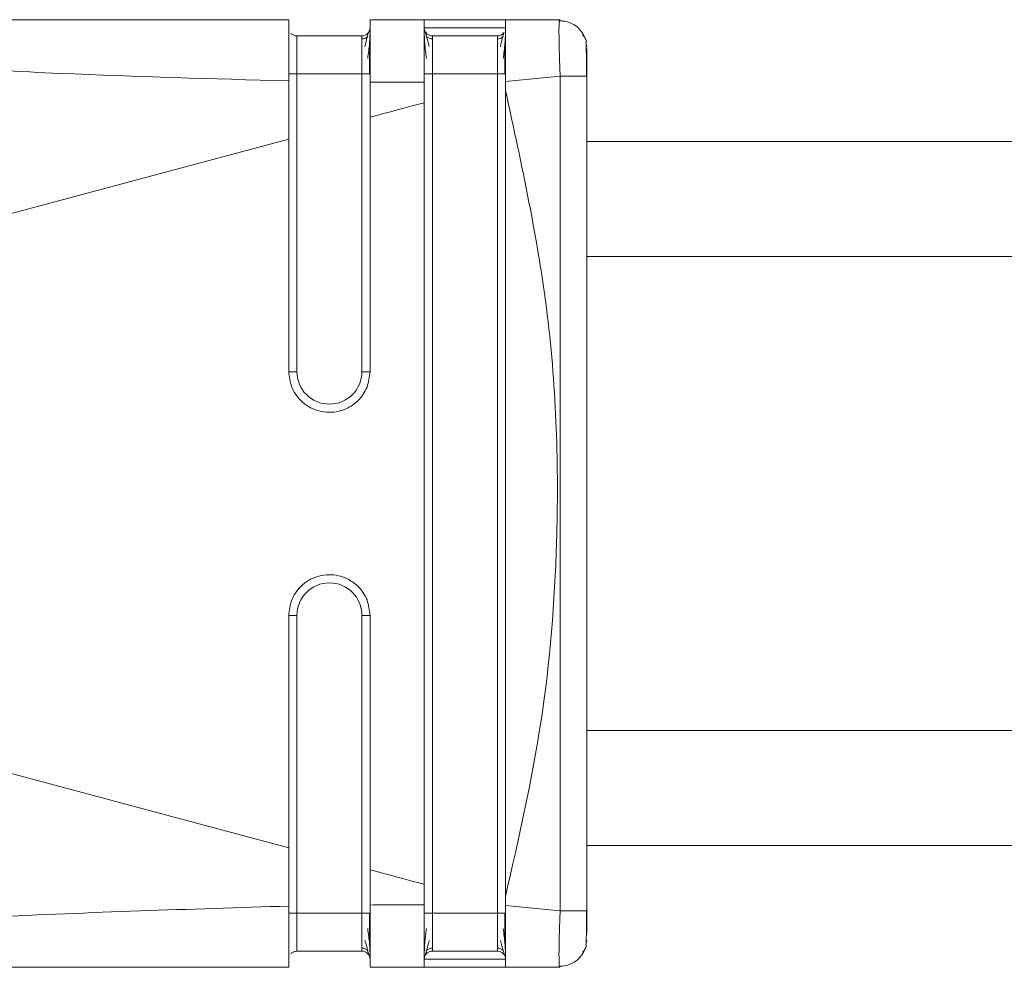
# Model space of a CAD drawing. Header units: millimetres. Extents: x -445 to 1924, y -59 to 420.
# Tile 3 of 40: x -193 to -175, y -48 to -30. Entities that reach past the tile are written whole.
import ezdxf

# ---------------------------------------------------------------- set-up
doc = ezdxf.new("R2010")
doc.units = ezdxf.units.MM

# ---------------------------------------------------------------- blocks, each defined once
blk = doc.blocks.new('Drawing View3')
at = {"color": 7, "linetype": 'Continuous', "lineweight": 18}
for p, q in [((-5.5, 15.25), (-20.695, 15.25)), ((-3, 15.25), (-4, 15.25)), ((-1.5, 15.25), (-3, 15.25)), ((-1.5, 15.1), (-3, 15.1)), ((-0.5, 15.25), (-1.5, 15.25)), ((-0.5, 15.25), (-0.505, 15.21)), ((-4.15, 14.95), (-5.35, 14.95)), ((-1.65, 14.95), (-2.85, 14.95)), ((0, 14.75), (-0.018, 14.843)), ((-0.009, 14.724), (-0.009, 14.795)), ((-5.35, 14.25), (-5.35, 8.75)), ((-4.15, 14.25), (-5.35, 14.25)), ((-4.15, 8.75), (-4.15, 14.25)), ((-2.85, 14.25), (-2.85, -1.25)), ((-1.65, 14.25), (-2.85, 14.25)), ((-1.65, -1.25), (-1.65, 14.25)), ((-0.491, 14.205), (-1.5, 14.111)), ((-0.491, 14.205), (-0.491, -1.205)), ((0, 14.205), (-0.017, 14.205)), ((0, 14.205), (0, -1.205)), ((-5.5, 13.046), (-5.5, 14.119)), ((-1.5, 14.111), (-1.5, 13.943)), ((71.41, 13), (0, 13)), ((71.41, 10.875), (0, 10.875)), ((-5.5, 8.75), (-5.35, 8.75)), ((-4, 8.75), (-4.15, 8.75)), ((-5.5, 4.25), (-5.35, 4.25)), ((-5.35, 4.25), (-5.35, -1.25)), ((-4.15, -1.25), (-4.15, 4.25)), ((-4, 4.25), (-4.15, 4.25)), ((71.41, 2.125), (0, 2.125)), ((0, 0), (71.41, 0)), ((-1.5, -0.942), (-1.5, -1.111)), ((-4.15, -1.25), (-5.35, -1.25)), ((-4, -1.25), (-4.15, -1.25)), ((-1.65, -1.25), (-2.85, -1.25)), ((-1.5, -1.25), (-1.65, -1.25)), ((-0.491, -1.205), (-1.5, -1.111)), ((0, -1.75), (-0.018, -1.843)), ((-4.15, -1.95), (-5.35, -1.95)), ((-1.65, -1.95), (-2.85, -1.95)), ((-3, -2.023), (-3, -2.036)), ((-3, -2.1), (-1.5, -2.1)), ((-5.5, -2.25), (-20.695, -2.25)), ((-3, -2.25), (-4, -2.25)), ((-3, -2.25), (-1.5, -2.25)), ((-0.5, -2.25), (-1.5, -2.25)), ((-0.506, -2.23), (-0.5, -2.25))]:
    blk.add_line(p, q, dxfattribs=at)
at = {"color": 7, "linetype": 'Continuous', "lineweight": 18, "flags": 128}
for points in [[(-4, 14.25), (-4.003, 14.25), (-4.011, 14.25), (-4.025, 14.25), (-4.044, 14.25), (-4.067, 14.25), (-4.093, 14.25), (-4.121, 14.25), (-4.15, 14.25)], [(-1.5, 14.25), (-1.503, 14.25), (-1.511, 14.25), (-1.525, 14.25), (-1.544, 14.25), (-1.567, 14.25), (-1.593, 14.25), (-1.621, 14.25), (-1.65, 14.25)], [(-4, 13.449), (-3.875, 13.482), (-3.75, 13.516), (-3.625, 13.549), (-3.5, 13.583), (-3.375, 13.616), (-3.25, 13.65), (-3.125, 13.683), (-3, 13.717)], [(-26.073, 7.514), (-23.567, 8.19), (-21.038, 8.871), (-18.487, 9.557), (-15.917, 10.249), (-13.331, 10.944), (-10.731, 11.642), (-8.119, 12.343), (-5.5, 13.046)], [(-26.073, 5.486), (-23.567, 4.81), (-21.038, 4.129), (-18.487, 3.443), (-15.917, 2.751), (-13.331, 2.056), (-10.731, 1.358), (-8.119, 0.657), (-5.5, -0.046)], [(-4, -0.449), (-3.875, -0.482), (-3.75, -0.516), (-3.625, -0.549), (-3.5, -0.583), (-3.375, -0.616), (-3.25, -0.65), (-3.125, -0.683), (-3, -0.717)]]:
    blk.add_lwpolyline(points, dxfattribs=at)
at = {"color": 7, "linetype": 'Continuous', "lineweight": 18}
for centre, radius, start, end in [((-4.15, 15.1), 0.15, 270, 0), ((-1.65, 15.1), 0.15, 270, 320.6906), ((-4.75, 8.75), 0.6, 180, 0), ((-4.75, 4.25), 0.6, 0, 180), ((-4.15, -2.1), 0.15, 359.9966, 90), ((-1.65, -2.1), 0.15, 22.9533, 90)]:
    blk.add_arc(centre, radius, start, end, dxfattribs=at)
for points, knots in [([(-20.695, 15.25), (-21.221, 15.249), (-21.858, 15.247), (-22.538, 15.215), (-22.719, 15.2), (-22.796, 15.188), (-22.823, 15.181), (-22.839, 15.175), (-22.848, 15.168), (-22.844, 15.159), (-22.823, 15.15), (-22.785, 15.139), (-22.691, 15.121), (-22.493, 15.095), (-22.007, 15.046), (-21.037, 14.969), (-19.322, 14.846), (-16.962, 14.683), (-13.662, 14.467), (-9.809, 14.241), (-6.907, 14.159), (-5.5, 14.119)], [0, 0, 0, 0, 0.0796332, 0.0964156, 0.1065059, 0.1089894, 0.110947, 0.1125346, 0.113904, 0.1158361, 0.1179721, 0.1206669, 0.1243532, 0.1359547, 0.1535702, 0.2023597, 0.286651, 0.4171763, 0.5625189, 0.7877925, 1, 1, 1, 1]), ([(-5.5, 14.922), (-5.5, 15.015), (-5.5, 15.204), (-5.5, 15.235), (-5.5, 15.25)], [0, 0, 0, 0, 0.489706, 1, 1, 1, 1]), ([(-4, 14.099), (-4, 14.254), (-4, 14.567), (-4, 14.942), (-4, 15.2), (-4, 15.233), (-4, 15.25)], [0, 0, 0, 0, 0.249034, 0.499186, 0.749184, 1, 1, 1, 1]), ([(-3, 14.096), (-3, 14.255), (-3, 14.564), (-3, 14.937), (-3, 15.198), (-3, 15.233), (-3, 15.25)], [0, 0, 0, 0, 0.256857, 0.499427, 0.744777, 1, 1, 1, 1]), ([(-3, 15.1), (-3, 15.085), (-3, 15.055), (-3, 14.87), (-3, 14.676), (-3, 14.479), (-3, 14.33), (-3, 14.25)], [0, 0, 0, 0, 0.276095, 0.522512, 0.663133, 0.820821, 1, 1, 1, 1]), ([(-1.5, 14.111), (-1.5, 14.261), (-1.5, 14.561), (-1.5, 14.934), (-1.5, 15.204), (-1.5, 15.235), (-1.5, 15.25)], [0, 0, 0, 0, 0.2502548, 0.5000928, 0.7497763, 1, 1, 1, 1]), ([(-0.035, 14.92), (-0.059, 14.967), (-0.107, 15.06), (-0.23, 15.161), (-0.371, 15.223), (-0.47, 15.228), (-0.518, 15.23)], [0, 0, 0, 0, 0.25578, 0.515825, 0.767388, 1, 1, 1, 1]), ([(-0.505, 15.21), (-0.507, 15.2), (-0.513, 15.171), (-0.514, 14.959), (-0.508, 14.68), (-0.5, 14.418), (-0.494, 14.276), (-0.491, 14.205)], [0, 0, 0, 0, 0.1494708, 0.4291112, 0.7042795, 0.8497025, 1, 1, 1, 1]), ([(-0.035, 14.921), (-0.059, 14.967), (-0.107, 15.06), (-0.23, 15.161), (-0.364, 15.221), (-0.455, 15.226), (-0.495, 15.228)], [0, 0, 0, 0, 0.265791, 0.536014, 0.797424, 1, 1, 1, 1]), ([(-5.5, 14.119), (-5.5, 14.277), (-5.5, 14.587), (-5.5, 14.811), (-5.5, 14.922)], [0, 0, 0, 0, 0.509411, 1, 1, 1, 1]), ([(-5.459, 14.998), (-5.458, 14.996), (-5.446, 14.979), (-5.408, 14.958), (-5.369, 14.953), (-5.35, 14.95)], [0, 0, 0, 0, 0.037062, 0.518531, 1, 1, 1, 1]), ([(-5.35, 14.95), (-5.35, 14.94), (-5.35, 14.919), (-5.35, 14.757), (-5.35, 14.526), (-5.35, 14.342), (-5.35, 14.25)], [0, 0, 0, 0, 0.250154, 0.499436, 0.749043, 1, 1, 1, 1]), ([(-4.15, 14.25), (-4.15, 14.342), (-4.15, 14.526), (-4.15, 14.757), (-4.15, 14.919), (-4.15, 14.94), (-4.15, 14.95)], [0, 0, 0, 0, 0.250957, 0.500564, 0.749846, 1, 1, 1, 1]), ([(-4.043, 14.937), (-4.051, 14.931), (-4.066, 14.918), (-4.094, 14.905), (-4.122, 14.898), (-4.141, 14.897), (-4.15, 14.896)], [0, 0, 0, 0, 0.262688, 0.519982, 0.767001, 1, 1, 1, 1]), ([(-4.024, 15.019), (-4.028, 15.01), (-4.037, 14.991), (-4.06, 14.914), (-4.081, 14.816), (-4.094, 14.75)], [0, 0, 0, 0, 0.258386, 0.511098, 1, 1, 1, 1]), ([(-4.043, 14.533), (-4.036, 14.581), (-4.022, 14.679), (-4.009, 14.815), (-4.001, 14.94), (-4, 15.003), (-4, 15.035)], [0, 0, 0, 0, 0.238341, 0.484239, 0.738095, 1, 1, 1, 1]), ([(-4, 14.922), (-4, 14.933), (-4, 14.972), (-4, 14.994), (-4, 15.009)], [0, 0, 0, 0, 0.272112, 1, 1, 1, 1]), ([(-3, 15.036), (-3, 15.005), (-2.999, 14.942), (-2.991, 14.816), (-2.978, 14.68), (-2.964, 14.582), (-2.957, 14.534)], [0, 0, 0, 0, 0.2619228, 0.5157846, 0.7616581, 1, 1, 1, 1]), ([(-2.906, 14.753), (-2.924, 14.821), (-2.952, 14.924), (-2.977, 15.011), (-2.985, 15.033), (-2.99, 15.045)], [0, 0, 0, 0, 0.485076, 0.7384987, 1, 1, 1, 1]), ([(-2.85, 14.897), (-2.859, 14.897), (-2.878, 14.898), (-2.906, 14.906), (-2.934, 14.918), (-2.949, 14.931), (-2.957, 14.937)], [0, 0, 0, 0, 0.233002, 0.48002, 0.737312, 1, 1, 1, 1]), ([(-2.85, 14.95), (-2.85, 14.94), (-2.85, 14.919), (-2.85, 14.757), (-2.85, 14.526), (-2.85, 14.342), (-2.85, 14.25)], [0, 0, 0, 0, 0.250154, 0.499436, 0.749043, 1, 1, 1, 1]), ([(-1.65, 14.25), (-1.65, 14.342), (-1.65, 14.526), (-1.65, 14.757), (-1.65, 14.919), (-1.65, 14.94), (-1.65, 14.95)], [0, 0, 0, 0, 0.250957, 0.500564, 0.749846, 1, 1, 1, 1]), ([(-1.543, 14.937), (-1.551, 14.931), (-1.566, 14.918), (-1.594, 14.905), (-1.622, 14.898), (-1.641, 14.897), (-1.65, 14.896)], [0, 0, 0, 0, 0.2626881, 0.5199818, 0.767001, 1, 1, 1, 1]), ([(-1.524, 15.019), (-1.528, 15.01), (-1.537, 14.991), (-1.56, 14.914), (-1.581, 14.816), (-1.594, 14.75)], [0, 0, 0, 0, 0.258386, 0.511098, 1, 1, 1, 1]), ([(-1.543, 14.533), (-1.536, 14.581), (-1.522, 14.679), (-1.509, 14.815), (-1.501, 14.94), (-1.5, 15.003), (-1.5, 15.035)], [0, 0, 0, 0, 0.238341, 0.484239, 0.738095, 1, 1, 1, 1]), ([(-0.008, 14.841), (-0.016, 14.871), (-0.032, 14.935), (-0.065, 14.954), (-0.082, 14.964)], [0, 0, 0, 0, 0.475268, 1, 1, 1, 1]), ([(-5.5, 14.85), (-5.5, 14.834), (-5.5, 14.775), (-5.5, 14.653), (-5.5, 14.465), (-5.5, 14.325), (-5.5, 14.25)], [0, 0, 0, 0, 0.101158, 0.367063, 0.664496, 1, 1, 1, 1]), ([(-4.01, 14.242), (-4.01, 14.295), (-4.01, 14.4), (-4.01, 14.551), (-4.01, 14.692), (-4.01, 14.77), (-4.011, 14.81)], [0, 0, 0, 0, 0.250243, 0.500316, 0.750205, 1, 1, 1, 1]), ([(-1.51, 14.242), (-1.51, 14.295), (-1.51, 14.4), (-1.51, 14.551), (-1.51, 14.692), (-1.51, 14.77), (-1.511, 14.81)], [0, 0, 0, 0, 0.250243, 0.500316, 0.750205, 1, 1, 1, 1]), ([(-0.008, 14.592), (-0.008, 14.63), (-0.009, 14.717), (-0.009, 14.767), (-0.009, 14.795)], [0, 0, 0, 0, 0.429234, 1, 1, 1, 1]), ([(-0.008, 14.199), (-0.008, 14.262), (-0.008, 14.387), (-0.008, 14.538), (-0.008, 14.607), (-0.008, 14.63)], [0, 0, 0, 0, 0.397346, 0.794391, 1, 1, 1, 1]), ([(-0.008, 14.199), (-0.008, 14.261), (-0.008, 14.387), (-0.008, 14.524), (-0.008, 14.581), (-0.008, 14.592)], [0, 0, 0, 0, 0.445098, 0.889843, 1, 1, 1, 1]), ([(0, 14.717), (0, 14.712), (0, 14.694), (0, 14.571), (0, 14.394), (0, 14.267), (0, 14.205)], [0, 0, 0, 0, 0.123721, 0.463842, 0.732823, 1, 1, 1, 1]), ([(-0.017, 14.205), (-0.022, 14.205), (-0.035, 14.205), (-0.136, 14.205), (-0.297, 14.205), (-0.426, 14.205), (-0.491, 14.205)], [0, 0, 0, 0, 0.151362, 0.434241, 0.717121, 1, 1, 1, 1]), ([(-4, 14.099), (-4, 13.976), (-4, 13.76), (-4, 13.542), (-4, 13.449)], [0, 0, 0, 0, 0.570582, 1, 1, 1, 1]), ([(-4, 14.099), (-3.812, 14.098), (-3.479, 14.095), (-3.146, 14.095), (-3, 14.096)], [0, 0, 0, 0, 0.563222, 1, 1, 1, 1]), ([(-3, 13.717), (-3, 13.787), (-3, 13.913), (-3, 14.039), (-3, 14.096)], [0, 0, 0, 0, 0.55364, 1, 1, 1, 1]), ([(-1.5, 13.943), (-1.2, 12.568), (-0.602, 9.821), (-0.481, 5.896), (-0.765, 2.29), (-1.255, 0.136), (-1.5, -0.942)], [0, 0, 0, 0, 0.28024, 0.559855, 0.779601, 1, 1, 1, 1]), ([(-1.5, 13.943), (-1.5, 11.164), (-1.5, 6.202), (-1.5, 1.241), (-1.5, -0.942)], [0, 0, 0, 0, 0.559993, 1, 1, 1, 1]), ([(-3, -0.717), (-3, 1.978), (-3, 6.789), (-3, 11.6), (-3, 13.717)], [0, 0, 0, 0, 0.560031, 1, 1, 1, 1]), ([(-4, 13.449), (-4, 12.572), (-4, 11.005), (-4, 9.439), (-4, 8.75)], [0, 0, 0, 0, 0.560002, 1, 1, 1, 1]), ([(-5.5, 8.75), (-5.5, 9.552), (-5.5, 10.984), (-5.5, 12.416), (-5.5, 13.046)], [0, 0, 0, 0, 0.559985, 1, 1, 1, 1]), ([(-5.5, 8.75), (-5.49, 8.655), (-5.474, 8.511), (-5.381, 8.337), (-5.27, 8.198), (-5.121, 8.088), (-4.939, 8.017), (-4.763, 7.993), (-4.588, 8.011), (-4.401, 8.075), (-4.241, 8.186), (-4.122, 8.331), (-4.027, 8.506), (-4.011, 8.653), (-4, 8.75)], [0, 0, 0, 0, 0.120107, 0.183374, 0.248618, 0.347036, 0.415602, 0.496942, 0.571361, 0.638218, 0.748801, 0.813411, 0.876907, 1, 1, 1, 1]), ([(-4, 4.25), (-4.011, 4.347), (-4.027, 4.494), (-4.122, 4.669), (-4.241, 4.814), (-4.401, 4.925), (-4.588, 4.989), (-4.763, 5.007), (-4.939, 4.983), (-5.121, 4.912), (-5.27, 4.802), (-5.381, 4.663), (-5.474, 4.489), (-5.49, 4.345), (-5.5, 4.25)], [0, 0, 0, 0, 0.123082, 0.18658, 0.251196, 0.361764, 0.428626, 0.503058, 0.584391, 0.652955, 0.751381, 0.816619, 0.879885, 1, 1, 1, 1]), ([(-5.5, -0.046), (-5.5, 0.756), (-5.5, 2.188), (-5.5, 3.62), (-5.5, 4.25)], [0, 0, 0, 0, 0.560015, 1, 1, 1, 1]), ([(-4, 4.25), (-4, 3.373), (-4, 1.807), (-4, 0.241), (-4, -0.449)], [0, 0, 0, 0, 0.559975, 1, 1, 1, 1]), ([(-5.5, -1.119), (-5.5, -0.915), (-5.5, -0.561), (-5.5, -0.2), (-5.5, -0.046)], [0, 0, 0, 0, 0.576678, 1, 1, 1, 1]), ([(-4, -0.449), (-4, -0.568), (-4, -0.786), (-4, -1.002), (-4, -1.099)], [0, 0, 0, 0, 0.5493, 1, 1, 1, 1]), ([(-3, -1.096), (-3, -1.024), (-3, -0.898), (-3, -0.772), (-3, -0.717)], [0, 0, 0, 0, 0.566355, 1, 1, 1, 1]), ([(-5.5, -1.119), (-7.338, -1.176), (-11.114, -1.294), (-15.798, -1.604), (-19.238, -1.839), (-21.078, -1.972), (-22.107, -2.054), (-22.585, -2.106), (-22.758, -2.132), (-22.826, -2.15), (-22.847, -2.161), (-22.847, -2.171), (-22.826, -2.181), (-22.786, -2.19), (-22.726, -2.198), (-22.576, -2.213), (-22.231, -2.231), (-21.578, -2.247), (-21.029, -2.249), (-20.695, -2.25)], [0, 0, 0, 0, 0.277154, 0.569443, 0.709641, 0.801655, 0.852576, 0.869317, 0.879228, 0.882226, 0.884534, 0.88657, 0.888768, 0.891501, 0.895083, 0.899771, 0.916625, 0.949186, 1, 1, 1, 1]), ([(-5.5, -1.917), (-5.5, -1.807), (-5.5, -1.583), (-5.5, -1.276), (-5.5, -1.119)], [0, 0, 0, 0, 0.490542, 1, 1, 1, 1]), ([(-5.5, -1.25), (-5.5, -1.32), (-5.5, -1.452), (-5.5, -1.632), (-5.5, -1.762), (-5.5, -1.827), (-5.5, -1.85)], [0, 0, 0, 0, 0.315216, 0.594132, 0.858733, 1, 1, 1, 1]), ([(-5.35, -1.25), (-5.35, -1.342), (-5.35, -1.526), (-5.35, -1.757), (-5.35, -1.919), (-5.35, -1.94), (-5.35, -1.95)], [0, 0, 0, 0, 0.250957, 0.500564, 0.749846, 1, 1, 1, 1]), ([(-4.15, -1.95), (-4.15, -1.94), (-4.15, -1.919), (-4.15, -1.757), (-4.15, -1.526), (-4.15, -1.342), (-4.15, -1.25)], [0, 0, 0, 0, 0.250154, 0.499436, 0.749043, 1, 1, 1, 1]), ([(-4.011, -1.812), (-4.01, -1.773), (-4.01, -1.694), (-4.01, -1.552), (-4.01, -1.4), (-4.01, -1.295), (-4.01, -1.243)], [0, 0, 0, 0, 0.249951, 0.499867, 0.749923, 1, 1, 1, 1]), ([(-3, -1.096), (-3.185, -1.096), (-3.519, -1.096), (-3.852, -1.098), (-4, -1.099)], [0, 0, 0, 0, 0.556487, 1, 1, 1, 1]), ([(-4, -2.25), (-4, -2.233), (-4, -2.2), (-4, -1.942), (-4, -1.567), (-4, -1.254), (-4, -1.099)], [0, 0, 0, 0, 0.250822, 0.500825, 0.750972, 1, 1, 1, 1]), ([(-4, -2.012), (-4, -1.999), (-4, -1.962), (-4, -1.861), (-4, -1.708), (-4, -1.504), (-4, -1.336), (-4, -1.25)], [0, 0, 0, 0, 0.1047068, 0.30425, 0.4749724, 0.7297721, 1, 1, 1, 1]), ([(-3, -2.25), (-3, -2.233), (-3, -2.198), (-3, -1.937), (-3, -1.564), (-3, -1.255), (-3, -1.096)], [0, 0, 0, 0, 0.2552155, 0.5005837, 0.7431346, 1, 1, 1, 1]), ([(-3, -1.25), (-3, -1.372), (-3, -1.604), (-3, -1.848), (-3, -1.993), (-3, -2.081), (-3, -2.093), (-3, -2.1)], [0, 0, 0, 0, 0.274402, 0.520197, 0.661354, 0.819855, 1, 1, 1, 1]), ([(-2.85, -1.25), (-2.85, -1.342), (-2.85, -1.526), (-2.85, -1.757), (-2.85, -1.919), (-2.85, -1.94), (-2.85, -1.95)], [0, 0, 0, 0, 0.250957, 0.500564, 0.749846, 1, 1, 1, 1]), ([(-1.65, -1.95), (-1.65, -1.94), (-1.65, -1.919), (-1.65, -1.757), (-1.65, -1.526), (-1.65, -1.342), (-1.65, -1.25)], [0, 0, 0, 0, 0.250154, 0.499436, 0.749043, 1, 1, 1, 1]), ([(-1.511, -1.812), (-1.51, -1.773), (-1.51, -1.694), (-1.51, -1.552), (-1.51, -1.4), (-1.51, -1.295), (-1.51, -1.243)], [0, 0, 0, 0, 0.249951, 0.499867, 0.749923, 1, 1, 1, 1]), ([(-1.5, -2.25), (-1.5, -2.235), (-1.5, -2.204), (-1.5, -1.934), (-1.5, -1.561), (-1.5, -1.261), (-1.5, -1.111)], [0, 0, 0, 0, 0.250098, 0.499887, 0.749619, 1, 1, 1, 1]), ([(-0.491, -1.205), (-0.494, -1.276), (-0.5, -1.418), (-0.508, -1.679), (-0.514, -1.966), (-0.512, -2.149), (-0.509, -2.222), (-0.506, -2.229), (-0.506, -2.23)], [0, 0, 0, 0, 0.150115, 0.295394, 0.570392, 0.849744, 0.993795, 1, 1, 1, 1]), ([(-0.008, -1.63), (-0.008, -1.607), (-0.008, -1.538), (-0.008, -1.387), (-0.008, -1.262), (-0.008, -1.199)], [0, 0, 0, 0, 0.205609, 0.602654, 1, 1, 1, 1]), ([(0, -1.205), (0, -1.286), (0, -1.448), (0, -1.566), (0, -1.625)], [0, 0, 0, 0, 0.499393, 1, 1, 1, 1]), ([(-4, -2.034), (-4, -2.002), (-4.001, -1.939), (-4.009, -1.814), (-4.022, -1.679), (-4.036, -1.582), (-4.043, -1.534)], [0, 0, 0, 0, 0.262074, 0.516005, 0.761849, 1, 1, 1, 1]), ([(-2.957, -1.534), (-2.964, -1.582), (-2.978, -1.678), (-2.991, -1.813), (-2.999, -1.938), (-3, -2.001), (-3, -2.033)], [0, 0, 0, 0, 0.238216, 0.484063, 0.737999, 1, 1, 1, 1]), ([(-1.5, -2.034), (-1.5, -2.002), (-1.501, -1.939), (-1.509, -1.814), (-1.522, -1.679), (-1.536, -1.582), (-1.543, -1.534)], [0, 0, 0, 0, 0.262074, 0.516005, 0.761849, 1, 1, 1, 1]), ([(-0.009, -1.795), (-0.009, -1.767), (-0.009, -1.727), (-0.008, -1.654), (-0.008, -1.63)], [0, 0, 0, 0, 0.674693, 1, 1, 1, 1]), ([(-4.094, -1.753), (-4.076, -1.82), (-4.049, -1.923), (-4.023, -2.01), (-4.015, -2.033), (-4.011, -2.044)], [0, 0, 0, 0, 0.485153, 0.738595, 1, 1, 1, 1]), ([(-2.989, -2.044), (-2.985, -2.032), (-2.977, -2.01), (-2.951, -1.923), (-2.924, -1.82), (-2.906, -1.753)], [0, 0, 0, 0, 0.261439, 0.514813, 1, 1, 1, 1]), ([(-1.594, -1.753), (-1.576, -1.82), (-1.549, -1.923), (-1.523, -2.01), (-1.515, -2.033), (-1.511, -2.044)], [0, 0, 0, 0, 0.485153, 0.738595, 1, 1, 1, 1]), ([(-5.5, -2.25), (-5.5, -2.234), (-5.5, -2.204), (-5.5, -2.011), (-5.5, -1.917)], [0, 0, 0, 0, 0.510317, 1, 1, 1, 1]), ([(-5.459, -1.998), (-5.458, -1.996), (-5.446, -1.979), (-5.408, -1.958), (-5.369, -1.953), (-5.35, -1.95)], [0, 0, 0, 0, 0.037082, 0.518541, 1, 1, 1, 1]), ([(-4.15, -1.897), (-4.141, -1.897), (-4.122, -1.898), (-4.094, -1.906), (-4.066, -1.918), (-4.051, -1.931), (-4.043, -1.937)], [0, 0, 0, 0, 0.233003, 0.480022, 0.737313, 1, 1, 1, 1]), ([(-2.957, -1.937), (-2.949, -1.931), (-2.934, -1.918), (-2.906, -1.906), (-2.878, -1.898), (-2.859, -1.897), (-2.85, -1.897)], [0, 0, 0, 0, 0.262684, 0.519976, 0.766996, 1, 1, 1, 1]), ([(-1.65, -1.897), (-1.641, -1.897), (-1.622, -1.898), (-1.594, -1.906), (-1.566, -1.918), (-1.551, -1.931), (-1.543, -1.937)], [0, 0, 0, 0, 0.2330034, 0.4800219, 0.737313, 1, 1, 1, 1]), ([(-0.518, -2.23), (-0.47, -2.228), (-0.371, -2.223), (-0.23, -2.161), (-0.107, -2.06), (-0.059, -1.967), (-0.035, -1.921)], [0, 0, 0, 0, 0.2326118, 0.484175, 0.7442198, 1, 1, 1, 1]), ([(-0.082, -1.964), (-0.065, -1.954), (-0.032, -1.935), (-0.016, -1.871), (-0.008, -1.841)], [0, 0, 0, 0, 0.524785, 1, 1, 1, 1])]:
    blk.add_open_spline(points, degree=3, knots=knots, dxfattribs=at)
for points in [[(-3, 15.1), (-2.998, 15.08), (-2.993, 15.041), (-2.959, 14.991), (-2.909, 14.957), (-2.87, 14.952), (-2.85, 14.95)], [(-5.5, 14.25), (-5.498, 14.25), (-5.493, 14.25), (-5.459, 14.25), (-5.409, 14.25), (-5.37, 14.25), (-5.35, 14.25)], [(-3, 14.25), (-2.998, 14.25), (-2.993, 14.25), (-2.959, 14.25), (-2.909, 14.25), (-2.87, 14.25), (-2.85, 14.25)], [(-5.5, -1.25), (-5.498, -1.25), (-5.493, -1.25), (-5.459, -1.25), (-5.409, -1.25), (-5.37, -1.25), (-5.35, -1.25)], [(-3, -1.25), (-2.998, -1.25), (-2.993, -1.25), (-2.959, -1.25), (-2.909, -1.25), (-2.87, -1.25), (-2.85, -1.25)], [(0, -1.205), (-0.007, -1.205), (-0.022, -1.205), (-0.135, -1.205), (-0.297, -1.205), (-0.426, -1.205), (-0.491, -1.205)], [(-3, -2.1), (-2.998, -2.08), (-2.993, -2.041), (-2.959, -1.991), (-2.909, -1.957), (-2.87, -1.952), (-2.85, -1.95)]]:
    blk.add_open_spline(points, degree=3, dxfattribs=at)

msp = doc.modelspace()

# ---------------------------------------------------------------- block references
at = {"color": 7, "linetype": 'Continuous', "lineweight": 18}
msp.add_blockref('Drawing View3', (-182.701, -45.608), dxfattribs=at)

doc.saveas('drawing.dxf')
